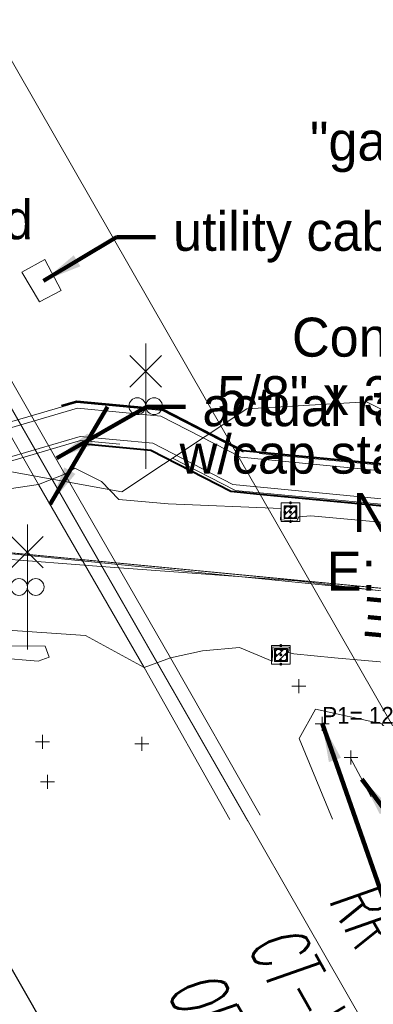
# Model space of a CAD drawing. Header units: feet. Extents: x 2433273 to 2447442, y 555003 to 575201.
# Tile 205 of 226: x 2436095 to 2436158, y 570336 to 570513. Entities that reach past the tile are written whole.
import ezdxf
from ezdxf.enums import TextEntityAlignment as Align

# ---------------------------------------------------------------- set-up
doc = ezdxf.new("R2010")
doc.units = ezdxf.units.FT
doc.header["$LTSCALE"] = 50
doc.header["$MEASUREMENT"] = 0
for name, pattern in [('cl20', [100, 5, -5, 80, -5, 5]), ('cl50', [100, 7.5, -7.5, 70, -7.5, 7.5]), ('constlimit', [0.85, 0.65, -0.1, -0.1]), ('corp', [0.4, 0.05, 0.09, 0.08, 0.09, 0.05, -0.04]), ('DGN Style 1', [291.026069, 0.484236, -290.541832]), ('DGN Style 2', [484.236387, 290.541832, -193.694555]), ('DGN Style 3', [677.930942, 484.236387, -193.694555]), ('DGN Style 4', [775.262456, 387.38911, -193.694555, 0.484236, -193.694555]), ('DGN Style 5', [338.965471, 145.270916, -193.694555]), ('DGN Style 6', [921.017609, 0.484236, -193.694555, 338.965471, -193.694555, 0.484236, -193.694555]), ('DGN Style 7', [968.472775, 435.812749, -193.694555, 145.270916, -193.694555]), ('drainage01', [1.6, 0.85, -0.75]), ('esmtrrex', [4.75, 0.8, -0.325, -0.325, 0.8, -0.3, 0.8, -0.3, 0.8, -0.3]), ('esmtshpr', [5.35, 1, -0.175, -0.175, 4]), ('rowex', [4.85, 0.8, -0.375, -0.375, 0.8, -0.3, 0.8, -0.3, 0.8, -0.3]), ('stream', [1.4, 0.7, -0.1, 0.1, -0.1, 0.1, -0.1, 0.1, -0.1]), ('treelt', [0.3, -0.15, -0.15])]:
    doc.linetypes.add(name, pattern=pattern)
for name, color, linetype, lineweight in [('BD_X_Building', 241, 'Continuous', 0), ('DR_X_Cells', 151, 'DGN Style 2', 0), ('DR_X_Cells (Construction)', 151, 'DGN Style 2', 0), ('DR_X_Ditch', 133, 'stream', 0), ('DR_X_Elev_Flow', 151, 'Continuous', 0), ('DR_X_Elev_Flow (Construction)', 151, 'Continuous', 0), ('DV_X_Corp_Line', 7, 'corp', 0), ('DV_X_Lot_Line', 2, 'DGN Style 3', 0), ('DV_X_Property_Line', 7, 'Continuous', 0), ('GE_P_CL_50', 7, 'cl50', 13), ('GK_Drainage_Nodes (Construction)', 7, 'Continuous', 53), ('PV_P_Walk', 241, 'Continuous', 13), ('PV_X_COP', 4, 'DGN Style 4', 0), ('PV_X_Curb', 120, 'DGN Style 1', 0), ('PV_X_EOP', 7, 'DGN Style 3', 0), ('RD_X_Misc_Items', 1, 'DGN Style 3', 13), ('RD_X_RR_1', 6, 'Continuous', 0), ('RD_X_RR_Cells', 1, 'Continuous', 0), ('RW_P_Const_Limits', 120, 'constlimit', 0), ('RW_P_Esmt_SH', 193, 'esmtshpr', 40), ('RW_X_CL_20', 6, 'cl20', 0), ('RW_X_Esmt_RR', 6, 'esmtrrex', 30), ('RW_X_Fee_RW', 6, 'rowex', 30), ('SV_X_Break_Lines', 4, 'DGN Style 2', 0), ('SV_X_Text', 7, 'Continuous', 0), ('SV_X_Text_Description', 21, 'Continuous', 0), ('SV_X_Top_of_Bank', 97, 'DGN Style 2', 0), ('VG_X_Tree_Line_Lt', 3, 'treelt', 0)]:
    doc.layers.add(name, color=color, linetype=linetype, lineweight=lineweight)
doc.layers.add('GK_Visualization', color=30, linetype='Continuous', lineweight=13, plot=False)
doc.styles.add('L60', font='simplex.shx', dxfattribs={"width": 0.6, "oblique": 10, "height": 4.79999})
doc.styles.add('Slanted-Normal LS 0.50', font='font31.shx', dxfattribs={"height": 0.14})
doc.styles.add('Slanted-Normal LS 0.50_0', font='font31.shx')
doc.styles.add('Style-font30', font='font30.shx')
doc.styles.add('Style-font31', font='font31.shx')
doc.dimstyles.new('Dec-0  Slanted', dxfattribs={"dimscale": 50, "dimtxt": 0.14, "dimasz": 0.14, "dimexe": 0.07, "dimexo": 0.07, "dimgap": 0.07, "dimtad": 1, "dimdec": 0, "dimzin": 3, "dimdsep": 46, "dimtxsty": 'Slanted-Normal LS 0.50_0', "dimcen": 0.09, "dimclrd": 97, "dimclre": 97, "dimclrt": 7, "dimadec": 0, "dimazin": 3, "dimtfac": 1, "dimtdec": 0, "dimtofl": 0, "dimtmove": 1, "dimatfit": 1, "dimfxl": 1, "dimtzin": 3, "dimlwd": 0, "dimlwe": 0, "dimarcsym": 0})

# ---------------------------------------------------------------- blocks, each defined once
blk = doc.blocks.new('GTM_8')
at = {"layer": 'DR_X_Elev_Flow', "color": 151}
for p, q in [((-0.075, 0), (0.075, 0)), ((0, 0.075), (0, -0.075))]:
    blk.add_line(p, q, dxfattribs=at)
at = {"layer": 'DR_X_Elev_Flow (Construction)', "color": 151}
blk.add_point((0, 0), dxfattribs=at)
blk = doc.blocks.new('GTM_9')
at = {"layer": 'DR_X_Elev_Flow', "color": 7}
for p, q in [((-0.075, 0), (0.075, 0)), ((0, 0.075), (0, -0.075))]:
    blk.add_line(p, q, dxfattribs=at)
at = {"layer": 'DR_X_Elev_Flow (Construction)', "color": 7}
blk.add_point((0, 0), dxfattribs=at)
blk = doc.blocks.new('GTM_10')
at = {"layer": 'DR_X_Elev_Flow', "color": 1}
for p, q in [((-0.075, 0), (0.075, 0)), ((0, 0.075), (0, -0.075))]:
    blk.add_line(p, q, dxfattribs=at)
at = {"layer": 'DR_X_Elev_Flow (Construction)', "color": 1}
blk.add_point((0, 0), dxfattribs=at)
blk = doc.blocks.new('CB22B-X_8')
at = {"layer": 'DR_X_Cells', "color": 151, "linetype": 'Continuous', "lineweight": 0}
for p, q in [((-1.15, -0.61), (0.61, 1.15)), ((-1.15, 0.52), (-0.52, 1.15)), ((-0.55, -1.15), (1.15, 0.55)), ((0.58, -1.15), (1.15, -0.58))]:
    blk.add_line(p, q, dxfattribs=at)
at = {"layer": 'DR_X_Cells', "color": 151, "linetype": 'drainage01', "lineweight": 0}
blk.add_lwpolyline([(-1.67, 1.67), (1.67, 1.67), (1.67, -1.67), (-1.67, -1.67), (-1.67, 1.67)], close=True, dxfattribs=at)
at = {"layer": 'DR_X_Cells', "color": 151, "linetype": 'Continuous', "lineweight": 0, "flags": 128}
blk.add_lwpolyline([(-1.15, 1.15), (1.15, 1.15), (1.15, -1.15), (-1.15, -1.15), (-1.15, 1.15)], close=True, dxfattribs=at)
at = {"layer": 'DR_X_Cells (Construction)', "color": 20, "linetype": 'drainage01', "lineweight": 0}
blk.add_lwpolyline([(-1, 1), (1, 1), (1, -1), (-1, -1), (-1, 1)], close=True, dxfattribs=at)
at = {"layer": 'GK_Drainage_Nodes (Construction)', "color": 61, "linetype": 'DGN Style 6', "lineweight": 53}
for p in [(-1, 0), (0, 1), (1, 0), (0, -1)]:
    blk.add_point(p, dxfattribs=at)
at = {"layer": 'GK_Drainage_Nodes (Construction)', "color": 21, "linetype": 'DGN Style 2', "lineweight": 53}
blk.add_point((0, 1.67), dxfattribs=at)
at = {"layer": 'GK_Drainage_Nodes (Construction)', "color": 151, "linetype": 'DGN Style 7', "lineweight": 53}
blk.add_point((0, 0), dxfattribs=at)
at = {"layer": 'GK_Drainage_Nodes (Construction)', "color": 21, "linetype": 'DGN Style 5', "lineweight": 53}
blk.add_point((0, 0), dxfattribs=at)
at = {"layer": 'GK_Drainage_Nodes (Construction)', "color": 40, "linetype": 'DGN Style 4', "lineweight": 53}
blk.add_point((0, 0), dxfattribs=at)
at = {"layer": 'GK_Drainage_Nodes (Construction)', "color": 223, "linetype": 'DGN Style 1', "lineweight": 53}
blk.add_point((0, -1.67), dxfattribs=at)
blk = doc.blocks.new('CB22B-X_9')
at = {"layer": 'DR_X_Cells', "color": 151, "linetype": 'Continuous', "lineweight": 0}
for p, q in [((-1.15, -0.61), (0.61, 1.15)), ((-1.15, 0.52), (-0.52, 1.15)), ((-0.55, -1.15), (1.15, 0.55)), ((0.58, -1.15), (1.15, -0.58))]:
    blk.add_line(p, q, dxfattribs=at)
at = {"layer": 'DR_X_Cells', "color": 151, "linetype": 'drainage01', "lineweight": 0}
blk.add_lwpolyline([(-1.67, 1.67), (1.67, 1.67), (1.67, -1.67), (-1.67, -1.67), (-1.67, 1.67)], close=True, dxfattribs=at)
at = {"layer": 'DR_X_Cells', "color": 151, "linetype": 'Continuous', "lineweight": 0, "flags": 128}
blk.add_lwpolyline([(-1.15, 1.15), (1.15, 1.15), (1.15, -1.15), (-1.15, -1.15), (-1.15, 1.15)], close=True, dxfattribs=at)
at = {"layer": 'DR_X_Cells (Construction)', "color": 20, "linetype": 'drainage01', "lineweight": 0}
blk.add_lwpolyline([(-1, 1), (1, 1), (1, -1), (-1, -1), (-1, 1)], close=True, dxfattribs=at)
at = {"layer": 'GK_Drainage_Nodes (Construction)', "color": 61, "linetype": 'DGN Style 6', "lineweight": 53}
for p in [(-1, 0), (0, 1), (1, 0), (0, -1)]:
    blk.add_point(p, dxfattribs=at)
at = {"layer": 'GK_Drainage_Nodes (Construction)', "color": 21, "linetype": 'DGN Style 2', "lineweight": 53}
blk.add_point((0, 1.67), dxfattribs=at)
at = {"layer": 'GK_Drainage_Nodes (Construction)', "color": 151, "linetype": 'DGN Style 7', "lineweight": 53}
blk.add_point((0, 0), dxfattribs=at)
at = {"layer": 'GK_Drainage_Nodes (Construction)', "color": 21, "linetype": 'DGN Style 5', "lineweight": 53}
blk.add_point((0, 0), dxfattribs=at)
at = {"layer": 'GK_Drainage_Nodes (Construction)', "color": 40, "linetype": 'DGN Style 4', "lineweight": 53}
blk.add_point((0, 0), dxfattribs=at)
at = {"layer": 'GK_Drainage_Nodes (Construction)', "color": 223, "linetype": 'DGN Style 1', "lineweight": 53}
blk.add_point((0, -1.67), dxfattribs=at)
blk = doc.blocks.new('RRS')
at = {"layer": 'RD_X_RR_Cells', "color": 1, "linetype": 'Continuous', "lineweight": 0}
blk.add_line((0, 0), (0, 0.45), dxfattribs=at)
at = {"layer": 'RD_X_RR_Cells', "color": 1, "linetype": 'Continuous', "lineweight": 13}
for p, q in [((0.0566, 0.2934), (-0.0566, 0.4066)), ((-0.0566, 0.2934), (0.0566, 0.4066))]:
    blk.add_line(p, q, dxfattribs=at)
at = {"layer": 'RD_X_RR_Cells', "color": 1, "linetype": 'Continuous', "lineweight": 0}
for centre in [(-0.03, 0.225), (0.03, 0.225)]:
    blk.add_circle(centre, 0.03, dxfattribs=at)
blk = doc.blocks.new('RRS_1')
at = {"layer": 'RD_X_RR_Cells', "color": 1, "linetype": 'Continuous', "lineweight": 0}
blk.add_line((0, 0), (0, 0.45), dxfattribs=at)
at = {"layer": 'RD_X_RR_Cells', "color": 1, "linetype": 'Continuous', "lineweight": 13}
for p, q in [((0.0566, 0.2934), (-0.0566, 0.4066)), ((-0.0566, 0.2934), (0.0566, 0.4066))]:
    blk.add_line(p, q, dxfattribs=at)
at = {"layer": 'RD_X_RR_Cells', "color": 1, "linetype": 'Continuous', "lineweight": 0}
for centre in [(-0.03, 0.225), (0.03, 0.225)]:
    blk.add_circle(centre, 0.03, dxfattribs=at)
blk = doc.blocks.new('GTM_12')
at = {"layer": 'DR_X_Elev_Flow', "color": 1}
for p, q in [((-0.075, 0), (0.075, 0)), ((0, 0.075), (0, -0.075))]:
    blk.add_line(p, q, dxfattribs=at)
at = {"layer": 'DR_X_Elev_Flow (Construction)', "color": 1}
blk.add_point((0, 0), dxfattribs=at)
blk = doc.blocks.new('GTM_13')
at = {"layer": 'DR_X_Elev_Flow', "color": 1}
for p, q in [((-0.075, 0), (0.075, 0)), ((0, 0.075), (0, -0.075))]:
    blk.add_line(p, q, dxfattribs=at)
at = {"layer": 'DR_X_Elev_Flow (Construction)', "color": 1}
blk.add_point((0, 0), dxfattribs=at)
blk = doc.blocks.new('GTM_14')
at = {"layer": 'DR_X_Elev_Flow', "color": 151}
for p, q in [((0, 0.075), (0, -0.075)), ((-0.075, 0), (0.075, 0))]:
    blk.add_line(p, q, dxfattribs=at)
at = {"layer": 'DR_X_Elev_Flow (Construction)', "color": 151}
blk.add_point((0, 0), dxfattribs=at)

msp = doc.modelspace()

# ---------------------------------------------------------------- linework, layer by layer
at = {"layer": 'BD_X_Building', "flags": 128}
msp.add_lwpolyline([(2436095.08, 570467.8), (2436098.28, 570462.5), (2436102.19, 570464.53), (2436099.21, 570470.06), (2436095.08, 570467.8)], dxfattribs=at)
at = {"layer": 'DR_X_Ditch', "flags": 128}
msp.add_lwpolyline([(2436157.77, 570373.59), (2436154.05, 570380.68)], dxfattribs=at)
at = {"layer": 'DV_X_Corp_Line', "flags": 128}
msp.add_lwpolyline([(2438340.89, 568548.62), (2437421.88, 568022.4), (2436416.72, 569777.84), (2436649.53, 569785.82), (2436333.8, 570337.21, -0.04279), (2436125.96, 570785.06)], format="xyb", dxfattribs=at)
at = {"layer": 'DV_X_Lot_Line'}
msp.add_line((2439491.57, 564508.48), (2435844.29, 570878.16), dxfattribs=at)
at = {"layer": 'DV_X_Property_Line'}
msp.add_line((2439540.6, 564485.24), (2435871.2, 570893.56), dxfattribs=at)
at = {"layer": 'GE_P_CL_50'}
msp.add_line((2436047.38, 570421.8), (2436357.81, 570392.03), dxfattribs=at)
at = {"layer": 'GK_Visualization', "color": 1, "flags": 128}
msp.add_lwpolyline([(2435795.48, 569701.9), (2435768.12, 570411.36), (2436047.38, 570421.8), (2436357.81, 570392.03)], dxfattribs=at)
msp.add_lwpolyline([(2435795.48, 569701.9), (2435768.12, 570411.36), (2436047.38, 570421.8), (2436357.81, 570392.03)], dxfattribs=at)
at = {"layer": 'PV_P_Walk'}
for p, q in [((2436089.59, 570438.85), (2436105.1, 570443.39)), ((2436120.03, 570441.96), (2436105.1, 570443.39)), ((2436120.03, 570441.96), (2436134.39, 570434.56)), ((2436090.07, 570433.78), (2436105.58, 570438.32)), ((2436118.59, 570437.08), (2436105.58, 570438.32)), ((2436118.59, 570437.08), (2436132.95, 570429.67)), ((2436254.53, 570423.04), (2436134.39, 570434.56)), ((2436250.46, 570418.4), (2436132.95, 570429.67))]:
    msp.add_line(p, q, dxfattribs=at)
at = {"layer": 'PV_X_COP', "flags": 128}
msp.add_lwpolyline([(2436357.79, 570391.85), (2436301.21, 570397.44), (2436245.35, 570402.28), (2436195.47, 570406.21), (2436144.45, 570412.4), (2436109.36, 570414.94), (2436077.24, 570417.45), (2436029.88, 570418.69), (2435984.58, 570417.37), (2435950.13, 570415.99), (2435891.6, 570413.84), (2435830.34, 570411.34), (2435786.73, 570409.73), (2435738.89, 570407.84)], dxfattribs=at)
at = {"layer": 'PV_X_Curb', "flags": 128}
for points in [[(2436243.57, 570416.75), (2436237.7, 570416.13), (2436203.4, 570419.25), (2436168.77, 570422.53), (2436148.35, 570424.35), (2436147.13, 570424.53), (2436146.96, 570424.03)], [(2436376.06, 570369.97), (2436366.34, 570376.28), (2436358.05, 570378.12), (2436318.32, 570382.18), (2436286.56, 570385.21), (2436258.64, 570387.97), (2436227.58, 570390.84), (2436196.57, 570393.79), (2436174.65, 570395.92), (2436151.11, 570398.13), (2436145.41, 570398.58), (2436143.9, 570398.68), (2436143.93, 570399.29)]]:
    msp.add_lwpolyline(points, dxfattribs=at)
at = {"layer": 'PV_X_EOP', "flags": 128}
for points in [[(2436239.91, 570476.22), (2436252.85, 570454.86), (2436258.37, 570443.94), (2436257.79, 570428.4), (2436252.5, 570419.69), (2436250.21, 570418.24), (2436243.78, 570416.31), (2436237.61, 570415.62), (2436203.2, 570418.64), (2436168.86, 570422.05), (2436146.96, 570424.03), (2436144.79, 570423.89), (2436144.43, 570423.06), (2436141.52, 570423.33), (2436141.65, 570425.35), (2436121.35, 570426.23), (2436112.53, 570426.98), (2436109.42, 570430.21), (2436104.62, 570432.62), (2436102.85, 570431.55), (2436098.11, 570429.65), (2436092.84, 570428.88), (2436074.68, 570430.42), (2436064.78, 570430.97), (2436054.92, 570431.52), (2436041.24, 570431.56), (2436024.84, 570431.39), (2435997.31, 570430.13), (2435965.01, 570428.84), (2435933.09, 570427.61), (2435899.19, 570426.29), (2435863.56, 570425.05), (2435847.16, 570424.54), (2435798.78, 570422.84), (2435775.66, 570422.05), (2435762.46, 570421.73), (2435722.13, 570420.23)], [(2436376.32, 570370.45), (2436366.53, 570376.79), (2436358.08, 570378.72), (2436318.34, 570382.72), (2436286.59, 570385.81), (2436258.63, 570388.44), (2436227.54, 570391.38), (2436196.45, 570394.4), (2436174.66, 570396.47), (2436151.22, 570398.53), (2436143.93, 570399.29), (2436142.93, 570399.48), (2436143.06, 570400.47), (2436140.13, 570400.54), (2436140.05, 570397.95), (2436134.18, 570400.42), (2436127.53, 570399.81), (2436121.77, 570398.52), (2436117.05, 570396.81), (2436106.54, 570402.58), (2436090, 570403.69), (2436074.35, 570405.3), (2436061.56, 570406.26), (2436037.15, 570406.8), (2436016.31, 570406.17), (2435963.38, 570404.19), (2435931.47, 570403.01), (2435900.7, 570401.91), (2435887.28, 570401.4), (2435850.08, 570400.16), (2435824.97, 570399.08), (2435789.58, 570397.85), (2435782.76, 570397.54), (2435777.97, 570397.34), (2435739.58, 570395.82)]]:
    msp.add_lwpolyline(points, dxfattribs=at)
at = {"layer": 'RD_X_Misc_Items', "flags": 128}
for points in [[(2436076.45, 570467.47), (2436098.11, 570429.65), (2436117.05, 570396.81), (2436132.45, 570369.51)], [(2436082.35, 570467.25), (2436102.85, 570431.55), (2436121.77, 570398.52), (2436137.89, 570370.27)]]:
    msp.add_lwpolyline(points, dxfattribs=at)
at = {"layer": 'RD_X_RR_1'}
msp.add_line((2436079.29, 570467.6), (2436135.64, 570369.21), dxfattribs=at)
at = {"layer": 'RW_P_Const_Limits'}
for p, q in [((2436089.5, 570439.87), (2436105, 570444.41)), ((2436120.31, 570442.94), (2436105, 570444.41)), ((2436120.31, 570442.94), (2436134.84, 570435.45)), ((2436254.63, 570424.03), (2436134.48, 570435.55)), ((2436250.37, 570417.41), (2436133.33, 570428.63))]:
    msp.add_line(p, q, dxfattribs=at)
at = {"layer": 'RW_P_Const_Limits', "flags": 128}
msp.add_lwpolyline([(2436038.55, 570436.73), (2436047.82, 570437.08), (2436090.14, 570433.02), (2436105.65, 570437.56), (2436118.38, 570436.34), (2436133.33, 570428.63)], dxfattribs=at)
at = {"layer": 'RW_P_Esmt_SH'}
for p, q in [((2436134.74, 570435.78), (2436200.95, 570429.43)), ((2436137.8, 570427.95), (2436200.23, 570421.96))]:
    msp.add_line(p, q, dxfattribs=at)
at = {"layer": 'RW_P_Esmt_SH', "flags": 128}
for points in [[(2436035.49, 570443.63), (2436048.03, 570444.09), (2436089.47, 570440.12), (2436104.98, 570444.66), (2436120.39, 570443.18), (2436134.74, 570435.78)], [(2436039.7, 570436.28), (2436047.81, 570436.58), (2436090.19, 570432.52), (2436105.7, 570437.06), (2436118.23, 570435.85), (2436132.59, 570428.45), (2436137.8, 570427.95)]]:
    msp.add_lwpolyline(points, dxfattribs=at)
at = {"layer": 'RW_X_CL_20'}
msp.add_line((2436047.44, 570421.81), (2436361.13, 570390.48), dxfattribs=at)
at = {"layer": 'RW_X_Esmt_RR', "ltscale": 1.000002}
msp.add_line((2436108.97, 570315.3), (2435800.9, 570853.31), dxfattribs=at)
at = {"layer": 'RW_X_Fee_RW', "flags": 128}
msp.add_lwpolyline([(2436110.55, 570994.74, 0.060663), (2436377.19, 570362.06), (2436699.64, 569798.92)], format="xyb", dxfattribs=at)
at = {"layer": 'RW_X_Fee_RW'}
msp.add_arc((2438822.42, 571765.31), 2774.22, 195.86168, 208.83024, dxfattribs=at)
at = {"layer": 'SV_X_Break_Lines', "flags": 128}
msp.add_lwpolyline([(2436088.54, 570400.69), (2436088.22, 570398.76), (2436098.03, 570397.94), (2436099.99, 570398.66), (2436099.32, 570400.66), (2436088.54, 570400.69)], dxfattribs=at)
at = {"layer": 'SV_X_Top_of_Bank', "flags": 128}
msp.add_lwpolyline([(2436172.97, 570370.12), (2436159.73, 570386.72), (2436147.79, 570389.32), (2436144.84, 570384.05), (2436150.83, 570369.59)], dxfattribs=at)
at = {"layer": 'VG_X_Tree_Line_Lt', "flags": 128}
msp.add_lwpolyline([(2436257.83, 570429.47), (2436233.19, 570424.65), (2436217.16, 570427.96), (2436186.24, 570430.04), (2436156.97, 570444.53), (2436135.5, 570443.27), (2436113.03, 570428.38), (2436073.75, 570435.47), (2436045.68, 570438.05), (2436043.71, 570462.54), (2436016.6, 570464.1)], dxfattribs=at)

# ---------------------------------------------------------------- block references
at = {"layer": 'DR_X_Cells', "color": 151, "linetype": 'Continuous', "lineweight": 0}
for name, p in [('CB22B-X_9', (2436143.3, 570424.69)), ('CB22B-X_8', (2436141.6, 570399.07))]:
    msp.add_blockref(name, p, dxfattribs=at)
at = {"layer": 'DR_X_Elev_Flow', "color": 1, "xscale": 16.66666666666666, "yscale": 16.66666666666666, "zscale": 16.66666666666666}
for name, p in [('GTM_10', (2436144.81, 570393.46)), ('GTM_12', (2436098.8, 570383.47)), ('GTM_13', (2436099.7, 570376.26))]:
    msp.add_blockref(name, p, dxfattribs=at)
at = {"layer": 'DR_X_Elev_Flow', "color": 7, "xscale": 16.66666666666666, "yscale": 16.66666666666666, "zscale": 16.66666666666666}
msp.add_blockref('GTM_9', (2436149.01, 570386.72), dxfattribs=at)
at = {"layer": 'DR_X_Elev_Flow', "color": 151, "xscale": 16.66666666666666, "yscale": 16.66666666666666, "zscale": 16.66666666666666}
for name, p in [('GTM_14', (2436116.64, 570383.12)), ('GTM_8', (2436154.17, 570380.65))]:
    msp.add_blockref(name, p, dxfattribs=at)
at = {"layer": 'RD_X_RR_Cells', "color": 1, "linetype": 'Continuous', "lineweight": 0, "xscale": 50, "yscale": 50, "zscale": 50}
for name, p in [('RRS_1', (2436117.33, 570432.49)), ('RRS', (2436096.1, 570400.02))]:
    msp.add_blockref(name, p, dxfattribs=at)

# ---------------------------------------------------------------- texts
at = {"char_height": 10, "width": 166.934, "attachment_point": 1, "rotation": 299.2245, "style": 'L60'}
for insert in [(2436158.7, 570359.97), (2436169.28, 570342.59)]:
    msp.add_mtext("\\H1x;\\W0.6;RR - 81'\\PCT-V 2, P 282 KLINE PARCEL 6\\POR FOLSOM PARCEL 5", dxfattribs=dict(at, insert=insert))
at = {"layer": 'GE_P_CL_50', "linetype": 'Continuous', "style": 'Style-font31'}
msp.add_text('S 84%%d 31\' 20" E', height=7, rotation=174.5222, dxfattribs=at).set_placement((2436187.35, 570399.56), align=Align.TOP_CENTER)
at = {"layer": 'SV_X_Text', "char_height": 7, "style": 'Slanted-Normal LS 0.50'}
for s, insert, attachment_point, line_spacing_factor in [('"garret wonders bike trail"\\Psign', (2436253.34, 570494.83), 3, 0.9), ('flowerbed', (2436056.52, 570477.17), 4, 0.606), ('utility cabinet', (2436122.25, 570474.08), 4, 0.606), ('Control Point #18\\P5/8" x 30" rebar (set)\\Pw/cap stamped "GPD"\\PN: 570427.560\\PE: 2436254.859\\PZ: 903.715', (2436215.91, 570459.63), 3, 0.9), ('actual railroad rail', (2436127.51, 570443.6), 4, 0.606)]:
    msp.add_mtext(s, dxfattribs=dict(at, insert=insert, attachment_point=attachment_point, line_spacing_factor=line_spacing_factor))
at = {"layer": 'SV_X_Text_Description', "style": 'Style-font30'}
msp.add_text('P1= 12', height=3, dxfattribs=at).set_placement((2436149.01, 570386.72))

# ---------------------------------------------------------------- leaders
at = {"layer": 'SV_X_Text', "color": 97, "linetype": 'Continuous', "lineweight": 0, "annotation_type": 0, "has_hookline": 1}
for points, hookline_direction, text_width in [([(2436311.51, 570436.88), (2436263.84, 570491.33), (2436256.84, 570491.33)], 1, 151.89), ([(2436033.39, 570446.48), (2436047.56, 570477.17), (2436054.56, 570477.17)], 0, 55.61), ([(2436099.02, 570466.24), (2436112.08, 570474.08), (2436119.08, 570474.08)], 0, 82.17), ([(2436254.86, 570427.56), (2436226.41, 570456.13), (2436219.41, 570456.13)], 1, 120.06), ([(2436101.37, 570434.38), (2436117.5, 570443.6), (2436124.5, 570443.6)], 0, 107.78), ([(2436148.98, 570386.82), (2436162.8, 570347.25), (2436169.8, 570347.25)], 0, 99.06), ([(2436156.11, 570376.77), (2436165.31, 570364.36), (2436172.31, 570364.36)], 0, 27.94)]:
    msp.add_leader(points, dimstyle='Dec-0  Slanted', override={"dimtad": 0, "dimclrd": 0, "dimlwd": 65534}, dxfattribs=dict(at, hookline_direction=hookline_direction, text_width=text_width))
at = {"layer": 'SV_X_Text', "color": 97, "linetype": 'Continuous', "lineweight": 0}
msp.add_leader([(2436100.17, 570426.13), (2436110.5, 570443.6)], dimstyle='Dec-0  Slanted', override={"dimclrd": 0, "dimlwd": 65534}, dxfattribs=at)

doc.saveas('drawing.dxf')
